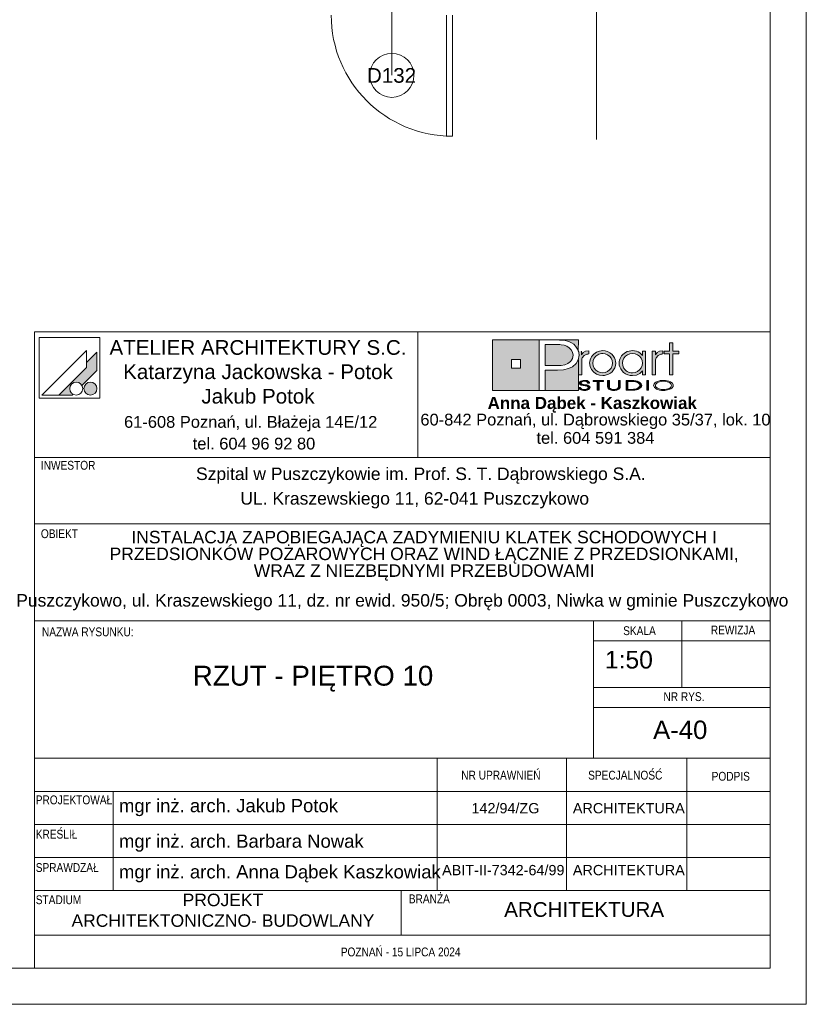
# Paper-space layout 'A-40 RZUT - PIĘTRO 10' of a CAD drawing. Header units: millimetres. Extents: x 0 to 1767, y 0 to 586.
# Tile 13 of 16: x 543 to 650, y 0 to 134. Entities that reach past the tile are written whole.
import ezdxf
from ezdxf.xclip import XClip

# ---------------------------------------------------------------- set-up
doc = ezdxf.new("R2010")
doc.units = ezdxf.units.MM
doc.header["$MEASUREMENT"] = 0
doc.header["$XCLIPFRAME"] = 0
doc.linetypes.add('DASHDOTX2', pattern=[1000, 500, -250, 0, -250])
for name, color, linetype, lineweight, true_color in [('0_Nr_pióra__249', 7, 'Continuous', 5, 0x191919), ('A_Arkusz_Nr_pióra__19', 7, 'Continuous', 5, 0x191919), ('A_Arkusz_Nr_pióra__255', 7, 'Continuous', 15, 0x242424), ('A_osie_Nr_pióra__16', 7, 'Continuous', 5, 0x0f0f0f)]:
    doc.layers.add(name, color=color, linetype=linetype, lineweight=lineweight, true_color=true_color)
for name, color, linetype, lineweight in [('A_Arkusz_Nr_pióra__1', 7, 'Continuous', 20), ('Drzwi Archicad_Nr_pióra__3', 252, 'Continuous', 13), ('Znaczniki drzwi Archicada_Nr_pióra__3', 252, 'Continuous', 13)]:
    doc.layers.add(name, color=color, linetype=linetype, lineweight=lineweight)
doc.layers.add('A_podrys', color=7, linetype='Continuous')
doc.styles.add('STYL_AUTOMATYCZNY_1', font='arial.ttf')
doc.styles.add('STYL_AUTOMATYCZNY_2', font='ARIALN.TTF')
doc.styles.add('STYL_AUTOMATYCZNY_3', font='arial.ttf')
doc.styles.add('STYL_AUTOMATYCZNY_4', font='arial.ttf')

# ---------------------------------------------------------------- blocks, each defined once
blk = doc.blocks.new('Rysunek_2_2', base_point=(-3193.11, -606.16))
at = {"layer": 'A_osie_Nr_pióra__16', "color": 250, "linetype": 'DASHDOTX2', "lineweight": 5, "ltscale": 2, "true_color": 0x0f0f0f}
blk.add_line((621.49, 372.75), (621.49, 117.61), dxfattribs=at)
at = {"layer": 'Drzwi Archicad_Nr_pióra__3', "color": 252, "linetype": 'Continuous', "lineweight": 13, "ltscale": 2}
for p, q in [((601.12, 134.53), (601.12, 118.05)), ((601.92, 118.05), (601.92, 134.53)), ((601.12, 118.05), (601.92, 118.05))]:
    blk.add_line(p, q, dxfattribs=at)
blk.add_arc((601.92, 134.53), 16.48, 180, 270, dxfattribs=at)
at = {"layer": 'Znaczniki drzwi Archicada_Nr_pióra__3', "color": 252, "linetype": 'Continuous', "lineweight": 13, "ltscale": 2}
blk.add_line((593.68, 126.33), (593.68, 150.93), dxfattribs=at)
at = {"layer": 'Znaczniki drzwi Archicada_Nr_pióra__3', "color": 252, "linetype": 'Continuous', "lineweight": 13, "ltscale": 2, "flags": 128}
blk.add_lwpolyline([(590.68, 126.33, 1), (596.68, 126.33, 1)], format="xyb", close=True, dxfattribs=at)
at = {"layer": 'Znaczniki drzwi Archicada_Nr_pióra__3', "color": 252, "linetype": 'Continuous', "lineweight": 13, "insert": (590.3, 125.29), "char_height": 2, "attachment_point": 7, "style": 'STYL_AUTOMATYCZNY_4'}
blk.add_mtext('\\A1;{\\pql;\\fArial CE|b0|i0|c238|p0;\\W1.000000;D132}', dxfattribs=at)

psp = doc.layouts.new('A-40 RZUT - PIĘTRO 10')

# ---------------------------------------------------------------- hatches: boundary and pattern name
at = {"layer": 'A_Arkusz_Nr_pióra__19', "linetype": 'Continuous', "lineweight": 0, "true_color": 0x131313}
h = psp.add_hatch(color=250, dxfattribs=at)
h.paths.add_polyline_path([(607.36, 90.34), (613.71, 90.34), (613.71, 83.46), (607.36, 83.46)])
h.paths.add_polyline_path([(609.96, 87.69), (611.15, 87.69), (611.15, 86.49), (609.96, 86.49)], flags=0)
for points in [[(616.17, 89.71), (615.71, 89.72), (614.53, 89.72), (614.53, 86.86), (616.06, 86.86), (616.69, 86.89), (617.19, 86.98), (617.59, 87.13), (617.79, 87.26), (617.96, 87.42), (618.11, 87.61), (618.21, 87.83), (618.28, 88.05), (618.3, 88.28), (618.24, 88.67), (618.07, 89), (617.78, 89.3), (617.48, 89.48), (617.12, 89.62), (616.71, 89.69), (616.5, 89.71)], [(619.03, 90.34), (619.02, 88.83), (618.99, 88.95), (618.83, 89.25), (618.63, 89.52), (618.39, 89.75), (618.11, 89.94), (617.83, 90.07), (617.54, 90.17), (617.23, 90.25), (616.87, 90.3), (616.07, 90.33), (616.02, 90.34)], [(614.53, 83.46), (619.03, 83.46), (619.03, 87.7), (618.73, 87.14), (618.24, 86.71), (617.69, 86.45), (617.02, 86.29), (616.24, 86.24), (614.53, 86.24)]]:
    psp.add_hatch(color=250, dxfattribs=at).paths.add_polyline_path(points)
at = {"layer": 'A_Arkusz_Nr_pióra__19', "linetype": 'Continuous', "lineweight": 5, "true_color": 0x191919}
for points in [[(631.85, 85.58), (631.41, 85.58), (631.41, 88.44), (630.7, 88.44), (630.7, 88.81), (631.41, 88.81), (631.41, 89.94), (631.85, 89.94), (631.85, 88.81), (632.66, 88.81), (632.66, 88.44), (631.85, 88.44)], [(553.6, 88.67), (552.2, 87.26), (552.2, 86.61), (548.43, 82.85), (550.24, 82.85), (550.35, 82.96), (550.22, 83.05), (550.11, 83.16), (550.02, 83.29), (549.96, 83.43), (549.92, 83.58), (549.91, 83.73), (549.92, 83.88), (549.96, 84.03), (550.02, 84.17), (550.11, 84.3), (550.22, 84.4), (550.35, 84.49), (550.49, 84.56), (550.64, 84.6), (550.79, 84.61), (550.94, 84.6), (551.09, 84.56), (551.23, 84.49), (551.36, 84.4), (551.46, 84.3), (551.56, 84.16), (553.6, 86.21), (553.6, 86.51)], [(553.6, 86.21), (553.6, 88.67), (552.2, 87.26), (552.2, 86.61), (548.43, 82.85), (550.24, 82.85), (550.35, 82.96, -1.314777), (551.56, 84.16)], [(619.46, 88.83), (619.02, 88.83), (619.02, 85.58), (619.48, 85.58), (619.49, 87.54, -0.145311), (619.61, 87.99, -0.140329), (620.1, 88.38), (620.45, 88.45), (620.45, 88.88), (620.01, 88.81), (619.68, 88.63), (619.46, 88.34)], [(620.56, 87.22), (620.58, 87.43), (620.63, 87.65), (620.71, 87.86), (620.82, 88.06), (620.95, 88.25), (621.11, 88.41), (621.48, 88.67), (621.88, 88.83), (622.33, 88.89), (622.35, 88.89), (622.33, 88.52), (622.17, 88.5), (622, 88.47), (621.83, 88.41), (621.67, 88.34), (621.53, 88.24), (621.39, 88.13), (621.17, 87.86), (621.04, 87.55), (621, 87.2), (621.04, 86.84), (621.18, 86.52), (621.4, 86.24), (621.68, 86.04), (621.99, 85.91), (622.17, 85.89), (622.15, 85.52), (621.88, 85.55), (621.47, 85.71), (621.11, 85.97), (620.8, 86.33), (620.62, 86.75)], [(622.33, 88.52), (622.68, 88.47), (623, 88.33), (623.29, 88.11), (623.5, 87.85), (623.62, 87.55), (623.67, 87.21), (623.64, 86.96), (624.05, 86.8), (624.07, 86.87), (624.1, 87.2), (624.08, 87.43), (624.03, 87.67), (623.93, 87.91), (623.77, 88.17), (623.56, 88.4), (623.3, 88.6), (623, 88.76), (622.68, 88.85), (622.35, 88.89)], [(630.14, 88.38), (630.05, 88.34), (629.97, 88.29), (629.87, 88.23), (629.76, 88.12), (629.67, 88.01), (629.6, 87.9), (629.56, 87.78), (629.53, 87.63), (629.52, 87.46), (629.52, 85.58), (629.07, 85.58), (629.07, 88.81), (629.5, 88.81), (629.5, 88.34), (629.72, 88.63), (630.05, 88.81), (630.49, 88.88), (630.49, 88.45), (630.36, 88.43), (630.24, 88.41)], [(622.86, 85.58), (622.6, 85.52), (622.33, 85.5), (622.15, 85.52), (622.17, 85.89), (622.34, 85.87), (622.69, 85.91), (623, 86.04), (623.28, 86.26), (623.5, 86.53), (623.62, 86.85), (623.64, 86.96), (624.05, 86.8), (623.97, 86.56), (623.8, 86.26), (623.61, 86.03), (623.38, 85.84), (623.12, 85.68)], [(552.36, 84.53), (553.02, 82.9, -0.39153), (551.92, 83.36, -0.418968)], [(552.36, 84.53), (553.02, 82.9, 0.455663), (553.49, 84.15, 0.390402)], [(620.29, 84.49), (620.55, 84.49), (620.53, 84.59), (620.47, 84.67), (620.35, 84.75), (620.21, 84.81), (620.04, 84.84), (619.85, 84.85), (619.66, 84.84), (619.49, 84.8), (619.34, 84.74), (619.23, 84.67), (619.16, 84.59), (619.14, 84.5), (619.16, 84.4), (619.22, 84.33), (619.32, 84.26), (619.4, 84.22), (619.47, 84.2), (619.53, 84.19), (619.65, 84.16), (619.76, 84.15), (619.88, 84.13), (619.99, 84.11), (620.07, 84.09), (620.15, 84.07), (620.16, 84.22), (620.04, 84.24), (619.88, 84.26), (619.69, 84.3), (619.6, 84.32), (619.52, 84.35), (619.45, 84.39), (619.41, 84.44), (619.4, 84.5), (619.42, 84.57), (619.46, 84.62), (619.54, 84.67), (619.62, 84.7), (619.72, 84.73), (619.81, 84.73), (619.9, 84.73), (619.99, 84.72), (620.07, 84.7), (620.15, 84.67), (620.22, 84.62), (620.27, 84.56)], [(621.85, 83.5), (621.6, 83.5), (621.6, 84.71), (621.02, 84.71), (621.02, 84.83), (622.43, 84.83), (622.43, 84.71), (621.85, 84.71)], [(624.45, 83.6), (624.36, 83.56), (624.25, 83.52), (624.12, 83.5), (623.99, 83.48), (623.86, 83.48), (623.67, 83.49), (623.5, 83.52), (623.34, 83.56), (623.15, 83.67), (623.03, 83.82), (623, 84), (623, 84.83), (623.25, 84.83), (623.25, 84), (623.26, 83.9), (623.31, 83.81), (623.37, 83.74, 0.154269), (623.86, 83.61, 0.149724), (624.34, 83.73), (624.41, 83.81)], [(624.41, 83.81), (624.45, 83.9), (624.46, 84), (624.46, 84.83), (624.72, 84.83), (624.72, 84), (624.7, 83.86), (624.63, 83.74), (624.53, 83.65), (624.45, 83.6)], [(625.76, 83.62), (626.04, 83.62), (626.04, 83.5), (625.51, 83.5), (625.51, 84.83), (626.04, 84.83), (626.04, 84.71), (625.76, 84.71)], [(626.23, 84.83), (626.55, 84.82), (626.75, 84.79), (626.75, 84.66), (626.59, 84.68), (626.38, 84.7), (626.13, 84.71), (626.04, 84.71), (626.04, 84.83)], [(627.07, 84.72), (627.23, 84.65), (627.36, 84.58), (627.48, 84.49), (627.57, 84.38), (627.62, 84.27), (627.64, 84.16), (627.61, 84.02), (627.53, 83.89), (627.39, 83.77), (627.25, 83.68), (627.09, 83.62), (626.92, 83.57), (626.74, 83.53), (626.74, 83.67), (626.88, 83.7), (627.07, 83.77), (627.22, 83.87), (627.31, 83.96), (627.37, 84.06), (627.39, 84.17), (627.37, 84.28), (627.3, 84.38), (627.21, 84.47), (627.08, 84.55), (626.93, 84.61), (626.75, 84.66), (626.75, 84.79), (626.83, 84.78)], [(628.57, 83.5), (628.32, 83.5), (628.32, 84.83), (628.57, 84.83)], [(619.33, 83.87), (619.06, 83.87), (619.08, 83.79), (619.13, 83.71), (619.2, 83.64), (619.28, 83.59), (619.36, 83.56), (619.43, 83.54), (619.48, 83.52), (619.61, 83.49), (619.74, 83.48), (619.82, 83.49), (619.9, 83.48), (620.05, 83.49), (620.24, 83.53), (620.41, 83.6), (620.52, 83.68), (620.59, 83.77), (620.62, 83.87), (620.61, 83.92), (620.58, 83.98), (620.55, 84.03), (620.49, 84.08), (620.44, 84.12), (620.35, 84.16), (620.3, 84.18), (620.2, 84.21), (620.16, 84.22), (620.15, 84.07), (620.19, 84.05), (620.29, 84), (620.34, 83.93), (620.36, 83.86), (620.35, 83.8), (620.31, 83.74), (620.23, 83.68), (620.17, 83.65), (620.11, 83.64), (620.02, 83.61), (619.94, 83.6), (619.87, 83.6), (619.8, 83.6), (619.71, 83.61), (619.63, 83.62), (619.56, 83.64), (619.49, 83.67), (619.45, 83.7), (619.39, 83.74), (619.35, 83.8)], [(626.74, 83.53), (626.72, 83.53), (626.5, 83.51), (626.25, 83.5), (626.04, 83.5), (626.04, 83.62), (626.13, 83.62), (626.28, 83.62), (626.45, 83.63), (626.53, 83.63), (626.66, 83.65), (626.74, 83.67)]]:
    psp.add_hatch(color=250, dxfattribs=at).paths.add_polyline_path(points)
h = psp.add_hatch(color=250, dxfattribs=at)
h.paths.add_polyline_path([(627.73, 86.15), (627.36, 85.79), (626.91, 85.57), (626.39, 85.5), (626.06, 85.53), (625.75, 85.61), (625.44, 85.75), (625.18, 85.92), (624.96, 86.14), (624.78, 86.41), (624.66, 86.67), (624.59, 86.93), (624.57, 87.2), (624.58, 87.41), (624.63, 87.61), (624.7, 87.82), (624.79, 88.02), (624.91, 88.19), (625.05, 88.36), (625.24, 88.52), (625.44, 88.65), (625.67, 88.76), (625.91, 88.83), (626.15, 88.87), (626.4, 88.89), (626.67, 88.87), (626.92, 88.81), (627.15, 88.72), (627.37, 88.59), (627.56, 88.43), (627.73, 88.24), (627.73, 88.51), (627.73, 88.81), (628.17, 88.81), (628.17, 87.53), (628.17, 85.58), (627.73, 85.58), (627.73, 85.83)])
h.paths.add_polyline_path([(625.81, 88.38, 0.471077), (625.22, 86.5, 0.494724), (627.4, 86.34, 0.387258), (627.36, 88.1, 0.314042)], flags=0)
h = psp.add_hatch(color=250, dxfattribs=at)
h.paths.add_polyline_path([(630.59, 84.85, 0.130991), (629.56, 84.6, 0.250658), (629.25, 84.17, 0.250617), (629.5, 83.77, 0.141351), (630.59, 83.48, 0.117723), (631.58, 83.7, 0.245905), (631.93, 84.16, 0.237366), (631.68, 84.56, 0.143887)])
h.paths.add_polyline_path([(630.59, 84.73, 0.128597), (629.81, 84.56), (629.72, 84.5), (629.65, 84.45), (629.58, 84.37), (629.54, 84.31), (629.51, 84.24), (629.5, 84.17), (629.53, 84.03), (629.62, 83.91), (629.78, 83.79, 0.126974), (630.59, 83.6, 0.113214), (631.35, 83.76), (631.49, 83.86), (631.58, 83.93), (631.63, 84.01), (631.66, 84.08), (631.67, 84.16), (631.65, 84.26), (631.6, 84.36), (631.52, 84.45), (631.39, 84.55, 0.11716)], flags=0)

# ---------------------------------------------------------------- linework, layer by layer
at = {"layer": '0_Nr_pióra__249', "color": 250, "linetype": 'Continuous', "lineweight": 5, "true_color": 0x191919}
for p, q in [((545.75, 90.68), (545.75, 82.41)), ((554.01, 90.68), (545.75, 90.68)), ((554.01, 90.68), (554.01, 82.41)), ((607.36, 90.34), (619.03, 90.34)), ((607.36, 83.46), (607.36, 90.34)), ((613.71, 83.46), (613.71, 90.34)), ((613.71, 90.34), (615.99, 90.34)), ((614.53, 89.72), (614.53, 86.86)), ((615.71, 89.72), (614.53, 89.72)), ((616.17, 89.71), (615.71, 89.72)), ((615.99, 90.34), (616.46, 90.33)), ((616.5, 89.71), (616.17, 89.71)), ((616.46, 90.33), (616.87, 90.3)), ((616.87, 90.3), (617.23, 90.25)), ((617.23, 90.25), (617.54, 90.17)), ((617.54, 90.17), (617.83, 90.07)), ((617.83, 90.07), (618.11, 89.94)), ((618.11, 89.94), (618.39, 89.75)), ((618.39, 89.75), (618.63, 89.52)), ((619.03, 90.34), (619.02, 88.81)), ((631.41, 88.81), (631.41, 89.94)), ((631.41, 89.94), (631.85, 89.94)), ((631.85, 89.94), (631.85, 88.81)), ((552.2, 88.91), (546.13, 82.85)), ((552.2, 88.91), (552.2, 86.61)), ((553.6, 88.67), (552.2, 87.26)), ((553.6, 88.67), (553.6, 86.51)), ((616.71, 89.69), (616.5, 89.71)), ((617.12, 89.62), (616.71, 89.69)), ((617.48, 89.48), (617.12, 89.62)), ((617.79, 89.29), (617.48, 89.48)), ((618.07, 89), (617.79, 89.29)), ((618.24, 88.67), (618.07, 89)), ((618.3, 88.28), (618.24, 88.67)), ((618.63, 89.52), (618.83, 89.25)), ((618.83, 89.25), (618.99, 88.95)), ((618.99, 88.95), (619.08, 88.62)), ((619.08, 88.62), (619.12, 88.27)), ((619.46, 88.81), (619.46, 88.34)), ((619.46, 88.34), (619.68, 88.63)), ((619.68, 88.63), (620.01, 88.81)), ((620.01, 88.81), (620.45, 88.88)), ((620.1, 88.38), (620.01, 88.34)), ((620.2, 88.41), (620.1, 88.38)), ((620.32, 88.43), (620.2, 88.41)), ((620.45, 88.45), (620.32, 88.43)), ((620.45, 88.88), (620.45, 88.45)), ((620.95, 88.25), (621.11, 88.41)), ((621.11, 88.41), (621.48, 88.67)), ((621.48, 88.67), (621.88, 88.83)), ((621.83, 88.41), (621.67, 88.34)), ((622, 88.47), (621.83, 88.41)), ((621.88, 88.83), (622.33, 88.89)), ((622.17, 88.5), (622, 88.47)), ((622.34, 88.52), (622.17, 88.5)), ((622.33, 88.89), (622.67, 88.86)), ((622.68, 88.47), (622.34, 88.52)), ((622.67, 88.86), (623, 88.76)), ((623, 88.33), (622.68, 88.47)), ((623, 88.76), (623.3, 88.6)), ((623.3, 88.6), (623.56, 88.4)), ((623.56, 88.4), (623.77, 88.17)), ((625.05, 88.36), (625.24, 88.52)), ((625.24, 88.52), (625.44, 88.65)), ((625.44, 88.65), (625.67, 88.76)), ((625.67, 88.76), (625.91, 88.83)), ((626.03, 88.47), (625.71, 88.34)), ((625.91, 88.83), (626.15, 88.87)), ((626.39, 88.52), (626.03, 88.47)), ((626.15, 88.87), (626.4, 88.89)), ((626.75, 88.47), (626.39, 88.52)), ((626.4, 88.89), (626.67, 88.87)), ((626.67, 88.87), (626.92, 88.81)), ((627.06, 88.34), (626.75, 88.47)), ((626.92, 88.81), (627.15, 88.72)), ((627.15, 88.72), (627.37, 88.59)), ((627.37, 88.59), (627.56, 88.43)), ((627.56, 88.43), (627.73, 88.24)), ((627.73, 88.24), (627.73, 88.81)), ((627.73, 88.81), (628.17, 88.81)), ((628.17, 88.81), (628.17, 85.58)), ((629.07, 85.58), (629.07, 88.81)), ((629.07, 88.81), (629.5, 88.81)), ((629.5, 88.81), (629.5, 88.34)), ((629.5, 88.34), (629.72, 88.63)), ((629.72, 88.63), (630.05, 88.81)), ((630.05, 88.81), (630.49, 88.88)), ((630.14, 88.38), (630.05, 88.34)), ((630.24, 88.41), (630.14, 88.38)), ((630.36, 88.43), (630.24, 88.41)), ((630.49, 88.45), (630.36, 88.43)), ((630.49, 88.88), (630.49, 88.45)), ((630.7, 88.44), (630.7, 88.81)), ((630.7, 88.81), (631.41, 88.81)), ((631.41, 88.44), (630.7, 88.44)), ((631.41, 85.58), (631.41, 88.44)), ((631.85, 88.81), (632.66, 88.81)), ((632.66, 88.44), (631.85, 88.44)), ((631.85, 88.44), (631.85, 85.58)), ((632.66, 88.81), (632.66, 88.44)), ((609.96, 87.69), (611.15, 87.69)), ((609.96, 87.69), (611.15, 87.69)), ((609.96, 86.49), (609.96, 87.69)), ((611.15, 87.69), (611.15, 86.49)), ((611.15, 87.69), (611.15, 86.49)), ((617.19, 86.98), (617.59, 87.13)), ((617.59, 87.13), (617.79, 87.26)), ((617.79, 87.26), (617.96, 87.42)), ((617.96, 87.42), (618.11, 87.61)), ((618.11, 87.61), (618.21, 87.83)), ((618.21, 87.83), (618.28, 88.05)), ((618.73, 87.14), (618.24, 86.71)), ((618.28, 88.05), (618.3, 88.28)), ((619.02, 87.66), (618.73, 87.14)), ((619.12, 88.27), (619.02, 87.66)), ((619.03, 87.67), (619.03, 83.46)), ((619.49, 87.63), (619.48, 87.46)), ((619.48, 87.46), (619.48, 85.58)), ((619.52, 87.78), (619.49, 87.63)), ((619.56, 87.9), (619.52, 87.78)), ((619.63, 88.01), (619.56, 87.9)), ((619.72, 88.12), (619.63, 88.01)), ((619.83, 88.23), (619.72, 88.12)), ((619.92, 88.29), (619.83, 88.23)), ((620.01, 88.34), (619.92, 88.29)), ((620.56, 87.22), (620.58, 87.43)), ((620.62, 86.75), (620.56, 87.22)), ((620.58, 87.43), (620.63, 87.65)), ((620.63, 87.65), (620.71, 87.86)), ((620.71, 87.86), (620.82, 88.06)), ((620.82, 88.06), (620.95, 88.25)), ((621.04, 87.55), (621, 87.2)), ((621, 87.2), (621.04, 86.84)), ((621.17, 87.86), (621.04, 87.55)), ((621.39, 88.13), (621.17, 87.86)), ((621.53, 88.24), (621.39, 88.13)), ((621.67, 88.34), (621.53, 88.24)), ((623.29, 88.11), (623, 88.33)), ((623.5, 87.85), (623.29, 88.11)), ((623.62, 87.55), (623.5, 87.85)), ((623.67, 87.21), (623.62, 87.55)), ((623.62, 86.85), (623.67, 87.21)), ((623.77, 88.17), (623.94, 87.9)), ((623.94, 87.9), (624.03, 87.67)), ((624.03, 87.67), (624.08, 87.43)), ((624.1, 87.2), (624.07, 86.87)), ((624.08, 87.43), (624.1, 87.2)), ((624.57, 87.2), (624.58, 87.41)), ((624.59, 86.93), (624.57, 87.2)), ((624.58, 87.41), (624.63, 87.61)), ((624.63, 87.61), (624.7, 87.82)), ((624.7, 87.82), (624.79, 88.02)), ((624.79, 88.02), (624.91, 88.19)), ((624.91, 88.19), (625.05, 88.36)), ((625.05, 87.55), (625.01, 87.22)), ((625.01, 87.22), (625.05, 86.87)), ((625.19, 87.85), (625.05, 87.55)), ((625.41, 88.12), (625.19, 87.85)), ((625.71, 88.34), (625.41, 88.12)), ((627.34, 88.12), (627.06, 88.34)), ((627.56, 87.85), (627.34, 88.12)), ((627.69, 87.54), (627.56, 87.85)), ((627.73, 87.19), (627.69, 87.54)), ((627.69, 86.85), (627.73, 87.19)), ((629.53, 87.63), (629.52, 87.46)), ((629.52, 87.46), (629.52, 85.58)), ((629.56, 87.78), (629.53, 87.63)), ((629.6, 87.9), (629.56, 87.78)), ((629.67, 88.01), (629.6, 87.9)), ((629.76, 88.12), (629.67, 88.01)), ((629.87, 88.23), (629.76, 88.12)), ((629.97, 88.29), (629.87, 88.23)), ((630.05, 88.34), (629.97, 88.29)), ((552.2, 86.61), (548.43, 82.85)), ((553.6, 86.21), (551.56, 84.16)), ((553.6, 86.51), (553.6, 86.21)), ((611.15, 86.49), (609.96, 86.49)), ((614.53, 86.86), (616.06, 86.86)), ((614.53, 86.24), (614.53, 83.46)), ((616.19, 86.24), (614.53, 86.24)), ((616.06, 86.86), (616.69, 86.89)), ((617, 86.29), (616.19, 86.24)), ((616.69, 86.89), (617.19, 86.98)), ((617.69, 86.45), (617, 86.29)), ((618.24, 86.71), (617.69, 86.45)), ((620.8, 86.33), (620.62, 86.75)), ((621.11, 85.97), (620.8, 86.33)), ((621.04, 86.84), (621.18, 86.52)), ((621.47, 85.71), (621.11, 85.97)), ((621.18, 86.52), (621.4, 86.24)), ((621.4, 86.24), (621.68, 86.04)), ((621.88, 85.55), (621.47, 85.71)), ((621.68, 86.04), (621.99, 85.91)), ((621.99, 85.91), (622.34, 85.87)), ((622.34, 85.87), (622.69, 85.91)), ((622.69, 85.91), (623, 86.04)), ((623, 86.04), (623.28, 86.26)), ((623.38, 85.84), (623.12, 85.68)), ((623.28, 86.26), (623.5, 86.53)), ((623.61, 86.03), (623.38, 85.84)), ((623.5, 86.53), (623.62, 86.85)), ((623.8, 86.26), (623.61, 86.03)), ((623.97, 86.56), (623.8, 86.26)), ((624.07, 86.87), (623.97, 86.56)), ((624.66, 86.67), (624.59, 86.93)), ((624.78, 86.41), (624.66, 86.67)), ((624.96, 86.14), (624.78, 86.41)), ((625.18, 85.92), (624.96, 86.14)), ((625.05, 86.87), (625.18, 86.55)), ((625.18, 86.55), (625.4, 86.28)), ((625.44, 85.75), (625.18, 85.92)), ((625.4, 86.28), (625.53, 86.16)), ((625.75, 85.61), (625.44, 85.75)), ((625.53, 86.16), (625.68, 86.06)), ((625.68, 86.06), (625.85, 85.98)), ((625.85, 85.98), (626.03, 85.92)), ((626.03, 85.92), (626.21, 85.88)), ((626.21, 85.88), (626.39, 85.87)), ((626.39, 85.87), (626.74, 85.91)), ((626.74, 85.91), (627.06, 86.05)), ((627.36, 85.79), (626.91, 85.57)), ((627.06, 86.05), (627.34, 86.26)), ((627.34, 86.26), (627.56, 86.54)), ((627.73, 86.15), (627.36, 85.79)), ((627.56, 86.54), (627.69, 86.85)), ((627.73, 85.58), (627.73, 86.15)), ((619.48, 85.58), (619.02, 85.58)), ((619.14, 84.5), (619.16, 84.59)), ((619.16, 84.4), (619.14, 84.5)), ((619.16, 84.59), (619.23, 84.67)), ((619.22, 84.33), (619.16, 84.4)), ((619.23, 84.67), (619.34, 84.74)), ((619.34, 84.74), (619.49, 84.8)), ((619.41, 84.56), (619.4, 84.5)), ((619.4, 84.5), (619.41, 84.44)), ((619.46, 84.62), (619.41, 84.56)), ((619.41, 84.44), (619.45, 84.39)), ((619.45, 84.39), (619.52, 84.35)), ((619.54, 84.67), (619.46, 84.62)), ((619.49, 84.8), (619.66, 84.84)), ((619.62, 84.7), (619.54, 84.67)), ((619.72, 84.73), (619.62, 84.7)), ((619.66, 84.84), (619.85, 84.85)), ((619.83, 84.73), (619.72, 84.73)), ((619.95, 84.72), (619.83, 84.73)), ((619.85, 84.85), (620.04, 84.84)), ((620.06, 84.7), (619.95, 84.72)), ((620.04, 84.84), (620.21, 84.81)), ((620.15, 84.67), (620.06, 84.7)), ((620.22, 84.62), (620.15, 84.67)), ((620.21, 84.81), (620.35, 84.75)), ((620.27, 84.56), (620.22, 84.62)), ((620.29, 84.49), (620.27, 84.56)), ((620.55, 84.49), (620.29, 84.49)), ((620.35, 84.75), (620.47, 84.67)), ((620.47, 84.67), (620.53, 84.59)), ((620.53, 84.59), (620.55, 84.49)), ((621.02, 84.71), (621.02, 84.83)), ((621.02, 84.83), (622.43, 84.83)), ((621.6, 84.71), (621.02, 84.71)), ((621.6, 83.5), (621.6, 84.71)), ((622.43, 84.71), (621.85, 84.71)), ((621.85, 84.71), (621.85, 83.5)), ((622.33, 85.5), (621.88, 85.55)), ((622.6, 85.52), (622.33, 85.5)), ((622.43, 84.83), (622.43, 84.71)), ((622.86, 85.58), (622.6, 85.52)), ((623.12, 85.68), (622.86, 85.58)), ((623, 84.83), (623.25, 84.83)), ((623, 84), (623, 84.83)), ((623.25, 84.83), (623.25, 84)), ((624.46, 84), (624.46, 84.83)), ((624.46, 84.83), (624.72, 84.83)), ((624.72, 84.83), (624.72, 84)), ((625.51, 83.5), (625.51, 84.83)), ((625.51, 84.83), (626.04, 84.83)), ((625.51, 83.5), (625.51, 84.83)), ((625.51, 84.83), (626.23, 84.83)), ((626.06, 85.53), (625.75, 85.61)), ((626.04, 84.71), (625.76, 84.71)), ((625.76, 84.71), (625.76, 83.62)), ((626.13, 84.71), (625.76, 84.71)), ((625.76, 84.71), (625.76, 83.62)), ((626.04, 84.83), (626.04, 84.71)), ((626.39, 85.5), (626.06, 85.53)), ((626.38, 84.7), (626.13, 84.71)), ((626.23, 84.83), (626.55, 84.82)), ((626.59, 84.68), (626.38, 84.7)), ((626.91, 85.57), (626.39, 85.5)), ((626.55, 84.82), (626.83, 84.78)), ((626.77, 84.65), (626.59, 84.68)), ((626.93, 84.61), (626.77, 84.65)), ((626.83, 84.78), (627.07, 84.72)), ((627.07, 84.55), (626.93, 84.61)), ((627.07, 84.72), (627.23, 84.65)), ((627.2, 84.48), (627.07, 84.55)), ((627.3, 84.38), (627.2, 84.48)), ((627.23, 84.65), (627.36, 84.58)), ((627.37, 84.28), (627.3, 84.38)), ((627.36, 84.58), (627.48, 84.49)), ((627.48, 84.49), (627.57, 84.38)), ((627.57, 84.38), (627.62, 84.27)), ((628.17, 85.58), (627.73, 85.58)), ((628.32, 83.5), (628.32, 84.83)), ((628.32, 84.83), (628.57, 84.83)), ((628.32, 83.5), (628.32, 84.83)), ((628.32, 84.83), (628.57, 84.83)), ((628.57, 84.83), (628.57, 83.5)), ((628.57, 84.83), (628.57, 83.5)), ((629.52, 85.58), (629.07, 85.58)), ((629.27, 84.28), (629.33, 84.39)), ((629.33, 84.39), (629.42, 84.5)), ((629.42, 84.5), (629.56, 84.6)), ((629.58, 84.37), (629.54, 84.31)), ((629.56, 84.6), (629.73, 84.69)), ((629.64, 84.44), (629.58, 84.37)), ((629.72, 84.5), (629.64, 84.44)), ((629.81, 84.56), (629.72, 84.5)), ((629.73, 84.69), (629.93, 84.76)), ((630.04, 84.66), (629.81, 84.56)), ((629.93, 84.76), (630.14, 84.81)), ((630.3, 84.71), (630.04, 84.66)), ((630.14, 84.81), (630.35, 84.84)), ((630.59, 84.73), (630.3, 84.71)), ((630.35, 84.84), (630.59, 84.85)), ((630.59, 84.85), (630.85, 84.84)), ((630.76, 84.72), (630.59, 84.73)), ((630.93, 84.7), (630.76, 84.72)), ((630.85, 84.84), (631.1, 84.8)), ((631.09, 84.67), (630.93, 84.7)), ((631.26, 84.61), (631.09, 84.67)), ((631.1, 84.8), (631.34, 84.73)), ((631.4, 84.54), (631.26, 84.61)), ((631.34, 84.73), (631.53, 84.65)), ((631.52, 84.45), (631.4, 84.54)), ((631.85, 85.58), (631.41, 85.58)), ((631.6, 84.36), (631.52, 84.45)), ((631.53, 84.65), (631.68, 84.56)), ((631.65, 84.26), (631.6, 84.36)), ((631.68, 84.56), (631.8, 84.45)), ((631.8, 84.45), (631.87, 84.36)), ((631.87, 84.36), (631.91, 84.26)), ((619.03, 83.46), (607.36, 83.46)), ((614.53, 83.46), (613.71, 83.46)), ((619.08, 83.79), (619.06, 83.87)), ((619.06, 83.87), (619.33, 83.87)), ((619.13, 83.71), (619.08, 83.79)), ((619.2, 83.64), (619.13, 83.71)), ((619.28, 83.59), (619.2, 83.64)), ((619.32, 84.26), (619.22, 84.33)), ((619.37, 83.55), (619.28, 83.59)), ((619.37, 84.23), (619.32, 84.26)), ((619.33, 83.87), (619.35, 83.8)), ((619.35, 83.8), (619.39, 83.74)), ((619.43, 84.21), (619.37, 84.23)), ((619.48, 83.52), (619.37, 83.55)), ((619.39, 83.74), (619.45, 83.7)), ((619.5, 84.19), (619.43, 84.21)), ((619.45, 83.7), (619.5, 83.67)), ((619.59, 83.5), (619.48, 83.52)), ((619.58, 84.18), (619.5, 84.19)), ((619.5, 83.67), (619.56, 83.64)), ((619.52, 84.35), (619.6, 84.32)), ((619.56, 83.64), (619.63, 83.62)), ((619.68, 84.16), (619.58, 84.18)), ((619.72, 83.48), (619.59, 83.5)), ((619.6, 84.32), (619.73, 84.29)), ((619.63, 83.62), (619.7, 83.61)), ((619.8, 84.14), (619.68, 84.16)), ((619.7, 83.61), (619.77, 83.6)), ((619.84, 83.48), (619.72, 83.48)), ((619.73, 84.29), (619.89, 84.26)), ((619.77, 83.6), (619.85, 83.6)), ((619.96, 84.12), (619.8, 84.14)), ((620.05, 83.49), (619.84, 83.48)), ((619.85, 83.6), (619.92, 83.6)), ((619.89, 84.26), (620.03, 84.24)), ((619.92, 83.6), (619.98, 83.61)), ((620.09, 84.09), (619.96, 84.12)), ((619.98, 83.61), (620.05, 83.62)), ((620.03, 84.24), (620.13, 84.22)), ((620.05, 83.62), (620.12, 83.64)), ((620.24, 83.53), (620.05, 83.49)), ((620.19, 84.05), (620.09, 84.09)), ((620.12, 83.64), (620.18, 83.66)), ((620.13, 84.22), (620.2, 84.21)), ((620.18, 83.66), (620.23, 83.68)), ((620.29, 84), (620.19, 84.05)), ((620.2, 84.21), (620.25, 84.2)), ((620.23, 83.68), (620.3, 83.74)), ((620.41, 83.6), (620.24, 83.53)), ((620.25, 84.2), (620.31, 84.18)), ((620.34, 83.93), (620.29, 84)), ((620.3, 83.74), (620.35, 83.8)), ((620.31, 84.18), (620.36, 84.16)), ((620.36, 83.86), (620.34, 83.93)), ((620.35, 83.8), (620.36, 83.86)), ((620.36, 84.16), (620.44, 84.12)), ((620.52, 83.68), (620.41, 83.6)), ((620.44, 84.12), (620.5, 84.08)), ((620.5, 84.08), (620.55, 84.03)), ((620.59, 83.77), (620.52, 83.68)), ((620.55, 84.03), (620.59, 83.98)), ((620.59, 83.98), (620.61, 83.92)), ((620.62, 83.87), (620.59, 83.77)), ((620.61, 83.92), (620.62, 83.87)), ((621.85, 83.5), (621.6, 83.5)), ((623.03, 83.82), (623, 84)), ((623.15, 83.67), (623.03, 83.82)), ((623.34, 83.56), (623.15, 83.67)), ((623.25, 84), (623.26, 83.9)), ((623.26, 83.9), (623.31, 83.81)), ((623.31, 83.81), (623.38, 83.73)), ((623.5, 83.52), (623.34, 83.56)), ((623.38, 83.73), (623.43, 83.7)), ((623.43, 83.7), (623.5, 83.67)), ((623.5, 83.67), (623.58, 83.64)), ((623.67, 83.49), (623.5, 83.52)), ((623.58, 83.64), (623.67, 83.62)), ((623.67, 83.62), (623.76, 83.61)), ((623.86, 83.48), (623.67, 83.49)), ((623.76, 83.61), (623.86, 83.61)), ((623.86, 83.61), (623.95, 83.61)), ((623.99, 83.48), (623.86, 83.48)), ((623.95, 83.61), (624.04, 83.62)), ((624.12, 83.5), (623.99, 83.48)), ((624.04, 83.62), (624.13, 83.64)), ((624.25, 83.52), (624.12, 83.5)), ((624.13, 83.64), (624.21, 83.67)), ((624.21, 83.67), (624.28, 83.7)), ((624.36, 83.56), (624.25, 83.52)), ((624.28, 83.7), (624.34, 83.73)), ((624.34, 83.73), (624.41, 83.81)), ((624.45, 83.6), (624.36, 83.56)), ((624.41, 83.81), (624.45, 83.9)), ((624.45, 83.9), (624.46, 84)), ((624.53, 83.65), (624.45, 83.6)), ((624.63, 83.74), (624.53, 83.65)), ((624.7, 83.86), (624.63, 83.74)), ((624.72, 84), (624.7, 83.86)), ((626.04, 83.5), (625.51, 83.5)), ((626.25, 83.5), (625.51, 83.5)), ((625.76, 83.62), (626.04, 83.62)), ((625.76, 83.62), (626.13, 83.62)), ((626.04, 83.62), (626.04, 83.5)), ((626.13, 83.62), (626.35, 83.62)), ((626.5, 83.51), (626.25, 83.5)), ((626.35, 83.62), (626.53, 83.63)), ((626.72, 83.53), (626.5, 83.51)), ((626.53, 83.63), (626.68, 83.65)), ((626.68, 83.65), (626.89, 83.7)), ((626.92, 83.57), (626.72, 83.53)), ((626.89, 83.7), (627.07, 83.77)), ((627.09, 83.62), (626.92, 83.57)), ((627.07, 83.77), (627.22, 83.87)), ((627.25, 83.68), (627.09, 83.62)), ((627.22, 83.87), (627.31, 83.96)), ((627.39, 83.77), (627.25, 83.68)), ((627.31, 83.96), (627.37, 84.06)), ((627.39, 84.17), (627.37, 84.28)), ((627.37, 84.06), (627.39, 84.17)), ((627.53, 83.89), (627.39, 83.77)), ((627.61, 84.02), (627.53, 83.89)), ((627.64, 84.16), (627.61, 84.02)), ((627.62, 84.27), (627.64, 84.16)), ((628.57, 83.5), (628.32, 83.5)), ((628.57, 83.5), (628.32, 83.5)), ((629.25, 84.17), (629.27, 84.28)), ((629.26, 84.07), (629.25, 84.17)), ((629.31, 83.97), (629.26, 84.07)), ((629.38, 83.87), (629.31, 83.97)), ((629.5, 83.77), (629.38, 83.87)), ((629.51, 84.24), (629.5, 84.17)), ((629.5, 84.17), (629.53, 84.03)), ((629.65, 83.67), (629.5, 83.77)), ((629.54, 84.31), (629.51, 84.24)), ((629.53, 84.03), (629.62, 83.91)), ((629.62, 83.91), (629.77, 83.79)), ((629.84, 83.6), (629.65, 83.67)), ((629.77, 83.79), (629.88, 83.74)), ((630.07, 83.53), (629.84, 83.6)), ((629.88, 83.74), (630, 83.69)), ((630, 83.69), (630.13, 83.65)), ((630.33, 83.49), (630.07, 83.53)), ((630.13, 83.65), (630.28, 83.62)), ((630.28, 83.62), (630.43, 83.6)), ((630.59, 83.48), (630.33, 83.49)), ((630.43, 83.6), (630.59, 83.6)), ((630.59, 83.6), (630.81, 83.61)), ((630.78, 83.48), (630.59, 83.48)), ((630.97, 83.51), (630.78, 83.48)), ((630.81, 83.61), (631.01, 83.64)), ((631.15, 83.54), (630.97, 83.51)), ((631.01, 83.64), (631.2, 83.7)), ((631.31, 83.59), (631.15, 83.54)), ((631.2, 83.7), (631.35, 83.76)), ((631.45, 83.64), (631.31, 83.59)), ((631.35, 83.76), (631.48, 83.84)), ((631.58, 83.7), (631.45, 83.64)), ((631.48, 83.84), (631.58, 83.93)), ((631.58, 83.93), (631.63, 84.01)), ((631.77, 83.84), (631.58, 83.7)), ((631.63, 84.01), (631.66, 84.08)), ((631.67, 84.16), (631.65, 84.26)), ((631.66, 84.08), (631.67, 84.16)), ((631.89, 84), (631.77, 83.84)), ((631.93, 84.16), (631.89, 84)), ((631.91, 84.26), (631.93, 84.16)), ((545.75, 82.41), (554.01, 82.41)), ((546.13, 82.85), (550.24, 82.85)), ((550.35, 82.96), (550.24, 82.85))]:
    psp.add_line(p, q, dxfattribs=at)
for centre, start, end in [((550.79, 83.73), 0, 180), ((552.72, 83.73), 0, 180), ((550.79, 83.73), 180, 0), ((552.72, 83.73), 180, 0)]:
    psp.add_arc(centre, 0.882, start, end, dxfattribs=at)
at = {"layer": 'A_Arkusz_Nr_pióra__1', "color": 7, "linetype": 'Continuous', "lineweight": 20}
for p, q in [((645.1, 395.1), (645.1, 4.9)), ((645.1, 4.9), (29.9, 4.9))]:
    psp.add_line(p, q, dxfattribs=at)
at = {"layer": 'A_Arkusz_Nr_pióra__1', "color": 7, "linetype": 'Continuous', "lineweight": 20, "flags": 128}
psp.add_lwpolyline([(0, 400), (650, 400), (650, 0), (0, 0)], close=True, dxfattribs=at)
at = {"layer": 'A_Arkusz_Nr_pióra__255', "color": 250, "linetype": 'Continuous', "lineweight": 15, "true_color": 0x242424}
for p, q in [((545.1, 91.43), (645.1, 91.43)), ((545.1, 91.43), (545.1, 74.35)), ((597.22, 91.43), (597.22, 74.35)), ((545.1, 74.35), (645.1, 74.35)), ((545.1, 74.35), (545.1, 4.9)), ((645.1, 74.35), (545.1, 74.35)), ((545.1, 65.35), (645.1, 65.35)), ((545.1, 52.15), (645.1, 52.15)), ((621.1, 33.46), (621.1, 52.15)), ((633.1, 43.06), (633.1, 52.15)), ((621.1, 49.43), (645.1, 49.43)), ((621.1, 43.06), (645.1, 43.06)), ((621.1, 40.34), (645.1, 40.34)), ((545.1, 33.46), (645.1, 33.46)), ((599.85, 15.46), (599.85, 33.46)), ((617.43, 15.46), (617.43, 33.46)), ((633.75, 15.46), (633.75, 33.46)), ((545.1, 28.96), (645.1, 28.96)), ((555.8, 15.46), (555.8, 28.96)), ((545.1, 24.46), (645.1, 24.46)), ((545.1, 19.96), (645.1, 19.96)), ((555.8, 19.96), (645.1, 19.96)), ((545.1, 15.46), (644.96, 15.46)), ((559.1, 15.46), (645.1, 15.46)), ((594.96, 15.46), (594.96, 9.4)), ((545.1, 9.4), (645.1, 9.4)), ((545.1, 9.4), (645.1, 9.4))]:
    psp.add_line(p, q, dxfattribs=at)

# ---------------------------------------------------------------- block references
at = {"layer": 'A_podrys', "color": 37, "linetype": 'Continuous', "lineweight": 5, "true_color": 0x656532}
ref = psp.add_blockref('Rysunek_2_2', (-3193.11, -606.16), dxfattribs=at)
XClip(ref).set_block_clipping_path([(44.3744639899, 117.6054981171), (632.5759565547, 372.7460264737)])

# ---------------------------------------------------------------- texts
at = {"layer": 'A_Arkusz_Nr_pióra__19', "color": 250, "linetype": 'Continuous', "lineweight": 5, "true_color": 0x191919, "attachment_point": 5}
for s, insert, char_height, style in [('\\A1;{\\pqc;\\fArial|b0|i0|c238|p0;\\W1.000000;ATELIER ARCHITEKTURY S.C.}', (575.49, 89.31), 1.9999, 'STYL_AUTOMATYCZNY_1'), ('\\A1;{\\pqc;\\fArial|b0|i0|c238|p0;\\W1.000000;Katarzyna Jackowska - Potok}', (575.49, 85.72), 1.9999, 'STYL_AUTOMATYCZNY_1'), ('\\A1;{\\pqc;\\fArial|b0|i0|c238|p0;\\W1.000000;Jakub Potok}', (575.49, 82.68), 1.9999, 'STYL_AUTOMATYCZNY_1'), ('\\A1;{\\pqc;\\fArial|b1|i0|c238|p0;\\W1.000000;Anna Dąbek - Kaszkowiak}', (620.91, 81.53), 1.6499, 'STYL_AUTOMATYCZNY_3'), ('\\A1;{\\pqc;\\fArial|b0|i0|c238|p0;\\W1.000000;61-608 Poznań, ul. Błażeja 14E/12}', (574.5, 78.96), 1.5999, 'STYL_AUTOMATYCZNY_1'), ('\\A1;{\\pqc;\\fArial|b0|i0|c238|p0;\\W1.000000;tel. 604 96 92 80}', (574.95, 76.24), 1.5999, 'STYL_AUTOMATYCZNY_1')]:
    psp.add_mtext(s, dxfattribs=dict(at, insert=insert, char_height=char_height, style=style))
at = {"layer": 'A_Arkusz_Nr_pióra__19', "color": 250, "linetype": 'Continuous', "lineweight": 5, "true_color": 0x191919, "insert": (621.35, 78.26), "char_height": 1.59993, "attachment_point": 5, "line_spacing_factor": 0.931904, "style": 'STYL_AUTOMATYCZNY_1'}
psp.add_mtext('\\A1;{\\pqc;\\fArial|b0|i0|c238|p0;\\W1.000000;6\\fArial|b0|i0|c238|p0;\\W1.000000;0\\fArial|b0|i0|c238|p0;\\W1.000000;-\\fArial|b0|i0|c238|p0;\\W1.000000;842\\fArial|b0|i0|c238|p0;\\W1.000000; Poznań, ul. Dąbrowskiego \\fArial|b0|i0|c238|p0;\\W1.000000;35/37, lok. 10\\P\\pqc;\\fArial|b0|i0|c238|p0;\\W1.000000;tel. 604 591 384}', dxfattribs=at)
at = {"layer": 'A_Arkusz_Nr_pióra__255', "color": 250, "linetype": 'Continuous', "lineweight": 15, "true_color": 0x242424}
for s, insert, char_height, attachment_point, style in [('\\A1;{\\pql;\\fArial Narrow|b0|i0|c238|p0;\\W1.000000;INWESTOR}', (545.99, 73.29), 1.2, 4, 'STYL_AUTOMATYCZNY_2'), ('\\A1;{\\pql;\\fArial|b0|i0|c238|p0;\\W1.000000;Szpital w Puszczykowie im. Prof. S. T. Dąbrowskiego S.A.}', (567.07, 71.89), 1.7, 4, 'STYL_AUTOMATYCZNY_1'), ('\\A1;{\\pqc;\\fArial|b0|i0|c238|p0;\\W1.000000;UL. Kraszewskiego 11, 62-041 Puszczykowo}', (596.79, 68.54), 1.7, 5, 'STYL_AUTOMATYCZNY_1'), ('\\A1;{\\pql;\\fArial Narrow|b0|i0|c238|p0;\\W1.000000;OBIEKT}', (545.99, 63.99), 1.2, 4, 'STYL_AUTOMATYCZNY_2'), ('\\A1;{\\pql;\\fArial Narrow|b0|i0|c238|p0;\\W1.000000;NAZWA RYSUNKU:}', (546.14, 50.64), 1.2, 4, 'STYL_AUTOMATYCZNY_2'), ('\\A1;{\\pql;\\fArial Narrow|b0|i0|c238|p0;\\W1.000000;SKALA}', (625.12, 50.8), 1.2, 4, 'STYL_AUTOMATYCZNY_2'), ('\\A1;{\\pql;\\fArial Narrow|b0|i0|c238|p0;\\W1.000000;REWIZJA}', (637.03, 50.89), 1.2, 4, 'STYL_AUTOMATYCZNY_2'), ('\\A1;{\\pql;\\fArial|b0|i0|c238|p0;\\W1.000000;1:50}', (622.63, 46.85), 2.3999, 4, 'STYL_AUTOMATYCZNY_1'), ('\\A1;{\\pqc;\\fArial|b0|i0|c238|p0;\\W1.000000;RZUT - PIĘTRO 10}', (582.97, 44.28), 2.7, 5, 'STYL_AUTOMATYCZNY_1'), ('\\A1;{\\pql;\\fArial Narrow|b0|i0|c238|p0;\\W1.000000;NR RYS.}', (630.59, 41.83), 1.2, 4, 'STYL_AUTOMATYCZNY_2'), ('\\A1;{\\pqc;\\fArial|b0|i0|c238|p0;\\W1.000000;A-40}', (632.87, 37.31), 2.5, 5, 'STYL_AUTOMATYCZNY_1'), ('\\A1;{\\pql;\\fArial Narrow|b0|i0|c238|p0;\\W1.000000;NR UPRAWNIEŃ}', (603.12, 31.15), 1.2, 4, 'STYL_AUTOMATYCZNY_2'), ('\\A1;{\\pql;\\fArial Narrow|b0|i0|c238|p0;\\W1.000000;SPECJALNOŚĆ}', (620.36, 31.15), 1.2, 4, 'STYL_AUTOMATYCZNY_2'), ('\\A1;{\\pql;\\fArial Narrow|b0|i0|c238|p0;\\W1.000000;PODPIS}', (637.14, 31), 1.2, 4, 'STYL_AUTOMATYCZNY_2'), ('\\A1;{\\pql;\\fArial Narrow|b0|i0|c238|p0;\\W1.000000;PROJEKTOWAŁ}', (545.29, 27.79), 1.2, 4, 'STYL_AUTOMATYCZNY_2'), ('\\A1;{\\pql;\\fArial|b0|i0|c238|p0;\\W1.000000;mgr inż. arch. Jakub Potok}', (556.6, 26.75), 1.7999, 4, 'STYL_AUTOMATYCZNY_1'), ('\\A1;{\\pql;\\fArial|b0|i0|c238|p0;\\W1.000000;142/94/ZG}', (604.5, 26.66), 1.4, 4, 'STYL_AUTOMATYCZNY_1'), ('\\A1;{\\pql;\\fArial|b0|i0|c238|p0;\\W1.000000;ARCHITEKTURA}', (618.28, 26.66), 1.4, 4, 'STYL_AUTOMATYCZNY_1'), ('\\A1;{\\pql;\\fArial Narrow|b0|i0|c238|p0;\\W1.000000;KREŚLIŁ}', (545.29, 23.13), 1.2, 4, 'STYL_AUTOMATYCZNY_2'), ('\\A1;{\\pql;\\fArial|b0|i0|c238|p0;\\W1.000000;mgr inż. arch. Barbara Nowak}', (556.6, 21.92), 1.7999, 4, 'STYL_AUTOMATYCZNY_1'), ('\\A1;{\\pql;\\fArial Narrow|b0|i0|c238|p0;\\W1.000000;SPRAWDZAŁ}', (545.29, 18.59), 1.2, 4, 'STYL_AUTOMATYCZNY_2'), ('\\A1;{\\pql;\\fArial|b0|i0|c238|p0;\\W1.000000;mgr inż. arch. Anna Dąbek Kaszkowiak }', (556.6, 17.75), 1.7999, 4, 'STYL_AUTOMATYCZNY_1'), ('\\A1;{\\pql;\\fArial|b0|i0|c238|p0;\\W1.000000;ABIT-II-7342-64/99}', (600.51, 18.24), 1.4, 4, 'STYL_AUTOMATYCZNY_1'), ('\\A1;{\\pql;\\fArial|b0|i0|c238|p0;\\W1.000000;ARCHITEKTURA}', (618.28, 18.24), 1.4, 4, 'STYL_AUTOMATYCZNY_1'), ('\\A1;{\\pql;\\fArial Narrow|b0|i0|c238|p0;\\W1.000000;STADIUM}', (545.29, 14.21), 1.2, 4, 'STYL_AUTOMATYCZNY_2'), ('\\A1;{\\pql;\\fArial Narrow|b0|i0|c238|p0;\\W1.000000;BRANŻA}', (595.99, 14.34), 1.2, 4, 'STYL_AUTOMATYCZNY_2'), ('\\A1;{\\pqc;\\fArial|b0|i0|c238|p0;\\W1.000000;ARCHITEKTURA}', (619.81, 12.88), 2, 5, 'STYL_AUTOMATYCZNY_1'), ('\\A1;{\\pql;\\fArial Narrow|b0|i0|c238|p0;\\W1.000000;POZNAŃ - 15 LIPCA 202\\fArial Narrow|b0|i0|c238|p0;\\W1.000000;4}', (586.74, 7.11), 1.19995, 4, 'STYL_AUTOMATYCZNY_2')]:
    psp.add_mtext(s, dxfattribs=dict(at, insert=insert, char_height=char_height, attachment_point=attachment_point, style=style))
at = {"layer": 'A_Arkusz_Nr_pióra__255', "color": 250, "linetype": 'Continuous', "lineweight": 15, "true_color": 0x242424, "char_height": 1.7, "attachment_point": 5, "style": 'STYL_AUTOMATYCZNY_1'}
for s, insert, width, line_spacing_factor in [('\\A1;{\\pqc;\\fArial|b0|i0|c238|p0;\\W1.000000;INSTALACJA ZAPOBIEGAJĄCA ZADYMIENIU KLATEK SCHODOWYCH I PRZEDSIONKÓW POŻAROWYCH ORAZ WIND ŁĄCZNIE Z PRZEDSIONKAMI, WRAZ Z NIEZBĘDNYMI PRZEBUDOWAMI}', (598.07, 61), 92.1354, 0.804067), ('\\A1;{\\pqc;\\fArial|b0|i0|c238|p0;\\W1.000000;Puszczykowo, ul. Kraszewskiego 11, dz. nr ewid. 950/5; Obręb 0003, Niwka w gminie Puszczykowo}', (595.1, 54.68), 100.0009, 0.930913)]:
    psp.add_mtext(s, dxfattribs=dict(at, insert=insert, width=width, line_spacing_factor=line_spacing_factor))
at = {"layer": 'A_Arkusz_Nr_pióra__255', "color": 250, "linetype": 'Continuous', "lineweight": 15, "true_color": 0x242424, "insert": (570.73, 12.78), "char_height": 1.7, "attachment_point": 5, "line_spacing_factor": 0.99104, "style": 'STYL_AUTOMATYCZNY_1'}
psp.add_mtext('\\A1;{\\pqc;\\fArial|b0|i0|c238|p0;\\W1.000000;PROJEKT \\P\\pqc;\\fArial|b0|i0|c238|p0;\\W1.000000;ARCHITEKTONICZNO- BUDOWLANY}', dxfattribs=at)

doc.saveas('drawing.dxf')
